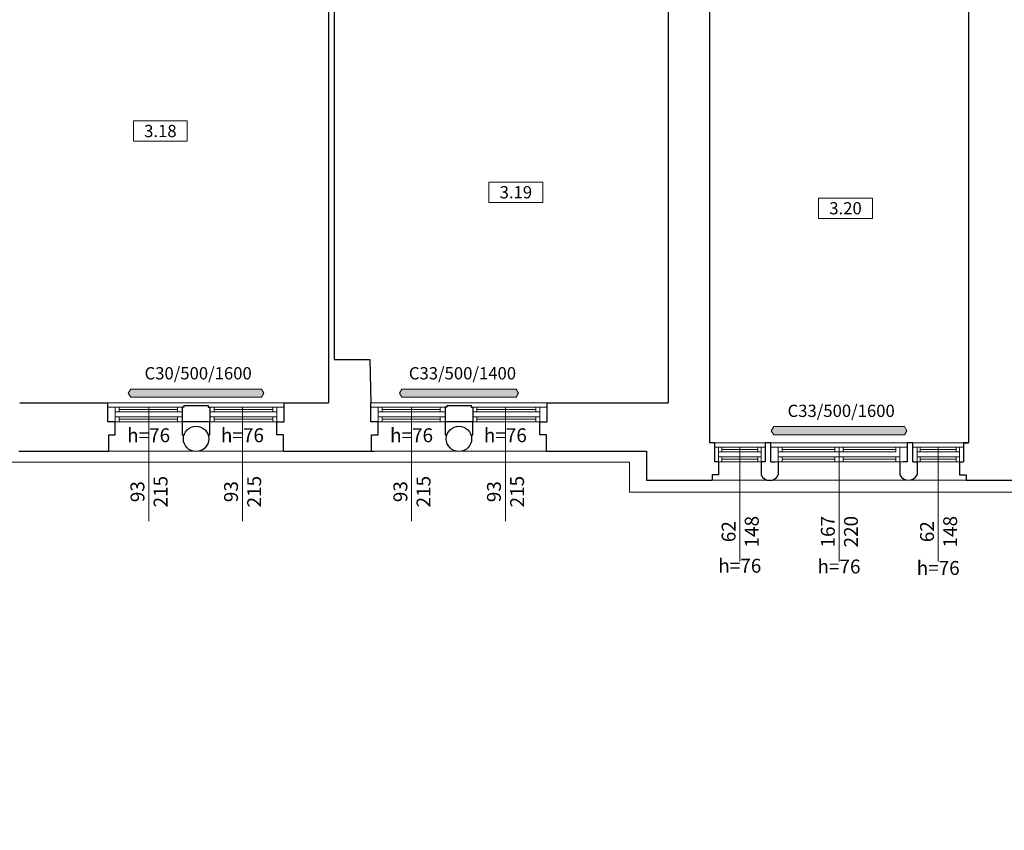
# Model space of a CAD drawing. Header units: millimetres. Extents: x 12584 to 77584, y 9983 to 29820.
# Tile 133 of 176: x 59068 to 60274, y 25058 to 26050. Entities that reach past the tile are written whole.
import ezdxf

# ---------------------------------------------------------------- set-up
doc = ezdxf.new("R2010")
doc.units = ezdxf.units.MM
for name, color, linetype, lineweight in [('m_cienka', 7, 'Continuous', 5), ('m_grzejniki', 5, 'Continuous', 5), ('m_stolarka', 7, 'Continuous', 9), ('m_tekst', 7, 'Continuous', 13), ('m_widok', 7, 'Continuous', 9), ('m_ściany', 7, 'Continuous', 30)]:
    doc.layers.add(name, color=color, linetype=linetype, lineweight=lineweight)
doc.styles.add('DIM', font='dim', dxfattribs={"width": 0.75})
doc.styles.add('ROMANS', font='Romans.shx', dxfattribs={"height": 0.2})
doc.styles.add('styl1', font='simplex.shx', dxfattribs={"width": 0.75})

msp = doc.modelspace()

# ---------------------------------------------------------------- hatches: boundary and pattern name
at = {"layer": 'm_grzejniki'}
h = msp.add_hatch(color=256, dxfattribs=at)
h.dxf.hatch_style = 1
h.paths.add_polyline_path([(59367.4, 25593.1), (59364.4, 25598.1), (59204.4, 25598.1), (59201.4, 25593.1), (59204.4, 25588.1), (59364.4, 25588.1)])
h = msp.add_hatch(color=256, dxfattribs=at)
h.dxf.hatch_style = 1
h.paths.add_polyline_path([(59679.4, 25593.1), (59676.4, 25598.1), (59536.4, 25598.1), (59533.4, 25593.1), (59536.4, 25588.1), (59676.4, 25588.1)])
h = msp.add_hatch(color=256, dxfattribs=at)
h.dxf.hatch_style = 1
h.paths.add_polyline_path([(60154.9, 25547.1), (60151.9, 25552.1), (59991.9, 25552.1), (59988.9, 25547.1), (59991.9, 25542.1), (60151.9, 25542.1)])

# ---------------------------------------------------------------- linework, layer by layer
at = {"layer": 'm_cienka'}
for p, q in [((59207.7, 25926.6), (59207.7, 25901.6)), ((59273.7, 25926.6), (59207.7, 25926.6)), ((59273.7, 25901.6), (59273.7, 25926.6)), ((59207.7, 25901.6), (59273.7, 25901.6)), ((59643.1, 25851.6), (59643.1, 25826.6)), ((59709.1, 25851.6), (59643.1, 25851.6)), ((59709.1, 25826.6), (59709.1, 25851.6)), ((60046.8, 25832), (60046.8, 25807)), ((60112.8, 25832), (60046.8, 25832)), ((60112.8, 25807), (60112.8, 25832)), ((59643.1, 25826.6), (59709.1, 25826.6)), ((60046.8, 25807), (60112.8, 25807))]:
    msp.add_line(p, q, dxfattribs=at)
at = {"layer": 'm_cienka', "ltscale": 3}
for p, q in [((59226.4, 25576.1), (59226.4, 25436.1)), ((59341.4, 25576.1), (59341.4, 25436.1)), ((59548.4, 25576.1), (59548.4, 25436.1)), ((59663.4, 25576.1), (59663.4, 25436.1)), ((59950.4, 25527.1), (59950.4, 25387.1)), ((60071.9, 25527.1), (60071.9, 25387.1)), ((60193.4, 25527.1), (60193.4, 25387.1))]:
    msp.add_line(p, q, dxfattribs=at)
at = {"layer": 'm_cienka', "ltscale": 2}
msp.add_lwpolyline([(58018.2, 27964.7), (56994.4, 27964.7), (56994.4, 26767.7), (56883.4, 26767.7), (56883.4, 26256.7), (56994.5, 26256.7), (56994.4, 25057.8), (57009.4, 25057.8), (58129.4, 25057.7), (58129.4, 25508.7), (59815.4, 25508.7), (59815.4, 25471.8), (60312.4, 25471.8)], dxfattribs=at)
at = {"layer": 'm_grzejniki'}
for p, q in [((59201.4, 25593.1), (59204.4, 25598.1)), ((59201.4, 25593.1), (59204.4, 25588.1)), ((59204.4, 25598.1), (59364.4, 25598.1)), ((59367.4, 25593.1), (59364.4, 25598.1)), ((59367.4, 25593.1), (59364.4, 25588.1)), ((59533.4, 25593.1), (59536.4, 25598.1)), ((59533.4, 25593.1), (59536.4, 25588.1)), ((59536.4, 25598.1), (59676.4, 25598.1)), ((59679.4, 25593.1), (59676.4, 25598.1)), ((59679.4, 25593.1), (59676.4, 25588.1)), ((59204.4, 25588.1), (59364.4, 25588.1)), ((59536.4, 25588.1), (59676.4, 25588.1)), ((59988.9, 25547.1), (59991.9, 25552.1)), ((59991.9, 25552.1), (60151.9, 25552.1)), ((60154.9, 25547.1), (60151.9, 25552.1)), ((59988.9, 25547.1), (59991.9, 25542.1)), ((59991.9, 25542.1), (60151.9, 25542.1)), ((60154.9, 25547.1), (60151.9, 25542.1))]:
    msp.add_line(p, q, dxfattribs=at)
at = {"layer": 'm_stolarka'}
for p, q in [((59270.5, 25907.3), (59270.5, 25907.3)), ((59706, 25832.3), (59706, 25832.3)), ((60109.6, 25812.7), (60109.6, 25812.7)), ((59267.4, 25576.1), (59185.4, 25576.1)), ((59267.4, 25570.1), (59185.4, 25570.1)), ((59190.4, 25570.1), (59190.4, 25576.1)), ((59261.5, 25573.1), (59190.4, 25573.1)), ((59261.5, 25570.1), (59261.5, 25576.1)), ((59383.4, 25576.1), (59301.4, 25576.1)), ((59383.4, 25570.1), (59301.4, 25570.1)), ((59306.4, 25570.1), (59306.4, 25576.1)), ((59378.4, 25573.1), (59306.4, 25573.1)), ((59378.4, 25570.1), (59378.4, 25576.1)), ((59589.4, 25576.1), (59507.4, 25576.1)), ((59589.4, 25570.1), (59507.4, 25570.1)), ((59512.4, 25570.1), (59512.4, 25576.1)), ((59583.5, 25573.1), (59512.4, 25573.1)), ((59583.5, 25570.1), (59583.5, 25576.1)), ((59705.4, 25576.1), (59623.4, 25576.1)), ((59705.4, 25570.1), (59623.4, 25570.1)), ((59628.4, 25570.1), (59628.4, 25576.1)), ((59700.4, 25573.1), (59628.4, 25573.1)), ((59700.4, 25570.1), (59700.4, 25576.1)), ((59267.4, 25564.1), (59185.4, 25564.1)), ((59267.4, 25558.1), (59185.4, 25558.1)), ((59190.4, 25564.1), (59190.4, 25558.1)), ((59190.4, 25561.1), (59261.5, 25561.1)), ((59261.5, 25564.1), (59261.5, 25558.1)), ((59383.4, 25564.1), (59301.4, 25564.1)), ((59383.4, 25558.1), (59301.4, 25558.1)), ((59306.4, 25564.1), (59306.4, 25558.1)), ((59306.4, 25561.1), (59378.4, 25561.1)), ((59378.4, 25564.1), (59378.4, 25558.1)), ((59589.4, 25564.1), (59507.4, 25564.1)), ((59589.4, 25558.1), (59507.4, 25558.1)), ((59512.4, 25564.1), (59512.4, 25558.1)), ((59512.4, 25561.1), (59583.5, 25561.1)), ((59583.5, 25564.1), (59583.5, 25558.1)), ((59705.4, 25564.1), (59623.4, 25564.1)), ((59705.4, 25558.1), (59623.4, 25558.1)), ((59628.4, 25564.1), (59628.4, 25558.1)), ((59628.4, 25561.1), (59700.4, 25561.1)), ((59700.4, 25564.1), (59700.4, 25558.1)), ((59924.4, 25527.1), (59976.4, 25527.1)), ((59924.4, 25521.1), (59976.4, 25521.1)), ((59928.4, 25524.1), (59972.4, 25524.1)), ((60071.9, 25527.1), (59997.4, 25527.1)), ((60071.9, 25521.1), (59997.4, 25521.1)), ((60002.4, 25521.1), (60002.4, 25527.1)), ((60066.9, 25524.1), (60002.4, 25524.1)), ((60071.9, 25527.1), (60066.9, 25527.1)), ((60066.9, 25521.1), (60066.9, 25527.1)), ((60071.9, 25521.1), (60066.9, 25521.1)), ((60071.9, 25527.1), (60076.9, 25527.1)), ((60071.9, 25527.1), (60146.4, 25527.1)), ((60071.9, 25521.1), (60071.9, 25527.1)), ((60071.9, 25521.1), (60071.9, 25527.1)), ((60071.9, 25521.1), (60076.9, 25521.1)), ((60071.9, 25521.1), (60141.4, 25521.1)), ((60076.9, 25521.1), (60076.9, 25527.1)), ((60076.9, 25524.1), (60141.4, 25524.1)), ((60141.4, 25521.1), (60141.4, 25527.1)), ((60167.4, 25527.1), (60219.4, 25527.1)), ((60167.4, 25521.1), (60219.4, 25521.1)), ((60171.4, 25524.1), (60215.4, 25524.1)), ((59924.4, 25515.1), (59976.4, 25515.1)), ((59924.4, 25509.1), (59976.4, 25509.1)), ((59928.4, 25512.1), (59972.4, 25512.1)), ((60071.9, 25515.1), (59997.4, 25515.1)), ((60071.9, 25509.1), (59997.4, 25509.1)), ((60002.4, 25515.1), (60002.4, 25509.1)), ((60002.4, 25512.1), (60066.9, 25512.1)), ((60071.9, 25515.1), (60066.9, 25515.1)), ((60066.9, 25515.1), (60066.9, 25509.1)), ((60071.9, 25509.1), (60066.9, 25509.1)), ((60071.9, 25515.1), (60076.9, 25515.1)), ((60071.9, 25515.1), (60146.4, 25515.1)), ((60071.9, 25509.1), (60071.9, 25515.1)), ((60071.9, 25509.1), (60071.9, 25515.1)), ((60071.9, 25509.1), (60076.9, 25509.1)), ((60071.9, 25509.1), (60146.4, 25509.1)), ((60076.9, 25515.1), (60076.9, 25509.1)), ((60141.4, 25512.1), (60076.9, 25512.1)), ((60141.4, 25515.1), (60141.4, 25509.1)), ((60167.4, 25515.1), (60219.4, 25515.1)), ((60167.4, 25509.1), (60219.4, 25509.1)), ((60171.4, 25512.1), (60215.4, 25512.1))]:
    msp.add_line(p, q, dxfattribs=at)
for points in [[(59176.4, 25576.1), (59185.4, 25576.1), (59185.4, 25558.1), (59176.4, 25558.1)], [(59392.4, 25576.1), (59383.4, 25576.1), (59383.4, 25558.1), (59392.4, 25558.1)], [(59498.4, 25576.1), (59507.4, 25576.1), (59507.4, 25558.1), (59498.4, 25558.1)], [(59714.4, 25576.1), (59705.4, 25576.1), (59705.4, 25558.1), (59714.4, 25558.1)], [(59924.4, 25527.1), (59919.4, 25527.1), (59919.4, 25509.1), (59924.4, 25509.1)], [(59981.4, 25527.1), (59976.4, 25527.1), (59976.4, 25509.1), (59981.4, 25509.1)], [(59988.4, 25527.1), (59997.4, 25527.1), (59997.4, 25509.1), (59988.4, 25509.1)], [(60155.4, 25527.1), (60146.4, 25527.1), (60146.4, 25509.1), (60155.4, 25509.1)], [(60167.4, 25527.1), (60162.4, 25527.1), (60162.4, 25509.1), (60167.4, 25509.1)], [(60224.4, 25527.1), (60219.4, 25527.1), (60219.4, 25509.1), (60224.4, 25509.1)]]:
    msp.add_lwpolyline(points, close=True, dxfattribs=at)
for points in [[(59928.4, 25521.1), (59928.4, 25527.1)], [(59972.4, 25521.1), (59972.4, 25527.1)], [(60171.4, 25521.1), (60171.4, 25527.1)], [(60215.4, 25521.1), (60215.4, 25527.1)], [(59928.4, 25509.1), (59928.4, 25515.1)], [(59972.4, 25509.1), (59972.4, 25515.1)], [(60171.4, 25509.1), (60171.4, 25515.1)], [(60215.4, 25509.1), (60215.4, 25515.1)]]:
    msp.add_lwpolyline(points, dxfattribs=at)
at = {"layer": 'm_widok'}
for p, q in [((59176.4, 25581.1), (59392.4, 25581.1)), ((59498.4, 25581.1), (59714.4, 25581.1)), ((59981.4, 25532.1), (59919.4, 25532.1)), ((59988.4, 25532.1), (60155.4, 25532.1)), ((60162.4, 25532.1), (60224.4, 25532.1)), ((59280.5, 25522.1), (59177.4, 25522.1)), ((59391.4, 25522.1), (59288.3, 25522.1)), ((59602.5, 25522.1), (59499.4, 25522.1)), ((59713.4, 25522.1), (59610.3, 25522.1)), ((59916.4, 25486.3), (60156.1, 25486.3)), ((60156.9, 25486.3), (60227.4, 25486.3))]:
    msp.add_line(p, q, dxfattribs=at)
at = {"layer": 'm_ściany'}
for p, q in [((59862.4, 26287.1), (59862.4, 25581.1)), ((59913.4, 26287.1), (59913.4, 25532.1)), ((60230.4, 26287.1), (60230.4, 25532.1)), ((59446.4, 26141.1), (59446.4, 25581.1)), ((59453.4, 26141.1), (59453.4, 25634.1)), ((59453.4, 25634.1), (59497.4, 25634.1)), ((59497.4, 25634.1), (59498.4, 25581.1)), ((59068.4, 25581.1), (59176.4, 25581.1)), ((59176.4, 25558.1), (59176.4, 25581.1)), ((59392.4, 25581.1), (59446.4, 25581.1)), ((59392.4, 25558.1), (59392.4, 25581.1)), ((59498.4, 25558.1), (59498.4, 25581.1)), ((59714.4, 25581.1), (59862.4, 25581.1)), ((59714.4, 25558.1), (59714.4, 25581.1)), ((59185.4, 25558.1), (59176.4, 25558.1)), ((59185.4, 25542.1), (59185.4, 25558.1)), ((59267.4, 25558.1), (59267.4, 25542.1)), ((59301.4, 25558.1), (59267.4, 25558.1)), ((59301.4, 25542.1), (59301.4, 25558.1)), ((59383.4, 25542.1), (59383.4, 25558.1)), ((59383.4, 25558.1), (59392.4, 25558.1)), ((59507.4, 25558.1), (59498.4, 25558.1)), ((59507.4, 25542.1), (59507.4, 25558.1)), ((59589.4, 25558.1), (59589.4, 25542.1)), ((59623.4, 25558.1), (59589.4, 25558.1)), ((59623.4, 25542.1), (59623.4, 25558.1)), ((59705.4, 25542.1), (59705.4, 25558.1)), ((59705.4, 25558.1), (59714.4, 25558.1)), ((59177.4, 25522.1), (59177.4, 25542.1)), ((59177.4, 25542.1), (59185.4, 25542.1)), ((59267.4, 25542.1), (59269.7, 25542.1)), ((59299.1, 25542.1), (59301.4, 25542.1)), ((59391.4, 25542.1), (59383.4, 25542.1)), ((59391.4, 25522.1), (59391.4, 25542.1)), ((59499.4, 25522.1), (59499.4, 25542.1)), ((59499.4, 25542.1), (59507.4, 25542.1)), ((59589.4, 25542.1), (59591.7, 25542.1)), ((59621.1, 25542.1), (59623.4, 25542.1)), ((59713.4, 25542.1), (59705.4, 25542.1)), ((59713.4, 25522.1), (59713.4, 25542.1)), ((59919.4, 25532.1), (59913.4, 25532.1)), ((59919.4, 25532.1), (59919.4, 25527.1)), ((59988.4, 25532.1), (59981.4, 25532.1)), ((59981.4, 25532.1), (59981.4, 25509.1)), ((59988.4, 25509.1), (59988.4, 25532.1)), ((60162.4, 25532.1), (60155.4, 25532.1)), ((60162.4, 25532.1), (60155.4, 25532.1)), ((60155.4, 25532.1), (60155.4, 25509.1)), ((60162.4, 25509.1), (60162.4, 25532.1)), ((60230.4, 25532.1), (60224.4, 25532.1)), ((60224.4, 25532.1), (60230.4, 25532.1)), ((60224.4, 25532.1), (60224.4, 25527.1)), ((59067.4, 25522.1), (59177.4, 25522.1)), ((59177.4, 25522.1), (59177.4, 25522.1)), ((59391.4, 25522.1), (59502.4, 25522.1)), ((59391.4, 25522.1), (59391.4, 25522.1)), ((59496.4, 25522.1), (59496.4, 25522.1)), ((59713.4, 25522.1), (59835.9, 25522.1)), ((59713.4, 25522.1), (59713.4, 25522.1)), ((59835.9, 25522.1), (59835.9, 25486.3)), ((59919.4, 25527.1), (59919.4, 25509.1)), ((60224.4, 25527.1), (60224.4, 25509.1)), ((59924.4, 25509.1), (59919.4, 25509.1)), ((59924.4, 25509.1), (59924.4, 25493.1)), ((59981.4, 25509.1), (59976.4, 25509.1)), ((59976.4, 25509.1), (59976.4, 25493.1)), ((59988.4, 25509.1), (59993.4, 25509.1)), ((59997.4, 25509.1), (59997.4, 25493.1)), ((60146.4, 25509.1), (60146.4, 25493.1)), ((60155.4, 25509.1), (60150.4, 25509.1)), ((60162.4, 25509.1), (60167.4, 25509.1)), ((60167.4, 25509.1), (60167.4, 25493.1)), ((60219.4, 25509.1), (60219.4, 25493.1)), ((60219.4, 25509.1), (60224.4, 25509.1)), ((59924.4, 25493.1), (59916.4, 25493.1)), ((59916.4, 25493.1), (59916.4, 25486.3)), ((60219.4, 25493.1), (60227.4, 25493.1)), ((60227.4, 25493.1), (60227.4, 25486.3)), ((59835.9, 25486.3), (59916.4, 25486.3)), ((60227.4, 25486.3), (60302.9, 25486.3))]:
    msp.add_line(p, q, dxfattribs=at)
at = {"layer": 'm_ściany', "ltscale": 3}
for p, q in [((59269.4, 25578.1), (59269.4, 25576.1)), ((59269.4, 25578.1), (59299.4, 25578.1)), ((59299.4, 25578.1), (59299.4, 25576.1)), ((59591.4, 25578.1), (59591.4, 25576.1)), ((59591.4, 25578.1), (59621.4, 25578.1)), ((59621.4, 25578.1), (59621.4, 25576.1)), ((59269.4, 25576.1), (59267.4, 25576.1)), ((59267.4, 25576.1), (59267.4, 25558.1)), ((59299.4, 25576.1), (59301.4, 25576.1)), ((59301.4, 25576.1), (59301.4, 25558.1)), ((59591.4, 25576.1), (59589.4, 25576.1)), ((59589.4, 25576.1), (59589.4, 25558.1)), ((59621.4, 25576.1), (59623.4, 25576.1)), ((59623.4, 25576.1), (59623.4, 25558.1))]:
    msp.add_line(p, q, dxfattribs=at)
at = {"layer": 'm_ściany'}
for centre in [(59284.4, 25537.1), (59606.4, 25537.1)]:
    msp.add_circle(centre, 15.5, dxfattribs=at)
for centre, start, end in [((59986.9, 25497.7), 203.8407, 336.1593), ((60156.9, 25497.8), 203.9014, 336.0986)]:
    msp.add_arc(centre, 11.5, start, end, dxfattribs=at)

# ---------------------------------------------------------------- texts
at = {"layer": 'm_tekst', "char_height": 15}
for s, width, gutter_width, insert, attachment_point, style in [('3.18', 50, 1, (59240.7, 25914.1), 5, 'ROMANS'), ('3.19', 50, 1, (59676.1, 25839.1), 5, 'ROMANS'), ('3.20', 50, 1, (60079.8, 25819.5), 5, 'ROMANS'), ('C30/500/1600', 324.979, 75, (59221.3, 25624.9), 1, 'DIM'), ('C33/500/1400', 324.979, 75, (59545, 25624.9), 1, 'DIM'), ('C33/500/1600', 324.979, 75, (60008.8, 25578.9), 1, 'DIM')]:
    msp.add_mtext_dynamic_manual_height_columns(s, width=width, gutter_width=gutter_width, heights=[0], dxfattribs=dict(at, insert=insert, attachment_point=attachment_point, style=style))
at = {"layer": 'm_tekst', "ltscale": 3, "char_height": 17, "attachment_point": 5, "style": 'styl1'}
for insert in [(59226.3, 25541.5), (59341.2, 25541.5), (59548.3, 25541.5), (59663.2, 25541.5), (59950.3, 25381.7), (60071.8, 25380.8), (60193.3, 25379)]:
    msp.add_mtext_dynamic_manual_height_columns('h=76', width=67.252, gutter_width=350, heights=[0], dxfattribs=dict(at, insert=insert))
at = {"layer": 'm_tekst', "ltscale": 3, "char_height": 17, "attachment_point": 5, "rotation": 90, "style": 'styl1'}
for s, insert in [('93\\P215', (59226.8, 25472.4)), ('93\\P215', (59341.4, 25472.4)), ('93\\P215', (59548.8, 25472.4)), ('93\\P215', (59663.4, 25472.4)), ('62\\P148', (59950.8, 25423.4)), ('167\\P220', (60072.3, 25423.4)), ('62\\P148', (60193.8, 25423.4))]:
    msp.add_mtext_dynamic_manual_height_columns(s, width=67.252, gutter_width=350, heights=[0], dxfattribs=dict(at, insert=insert))

doc.saveas('drawing.dxf')
